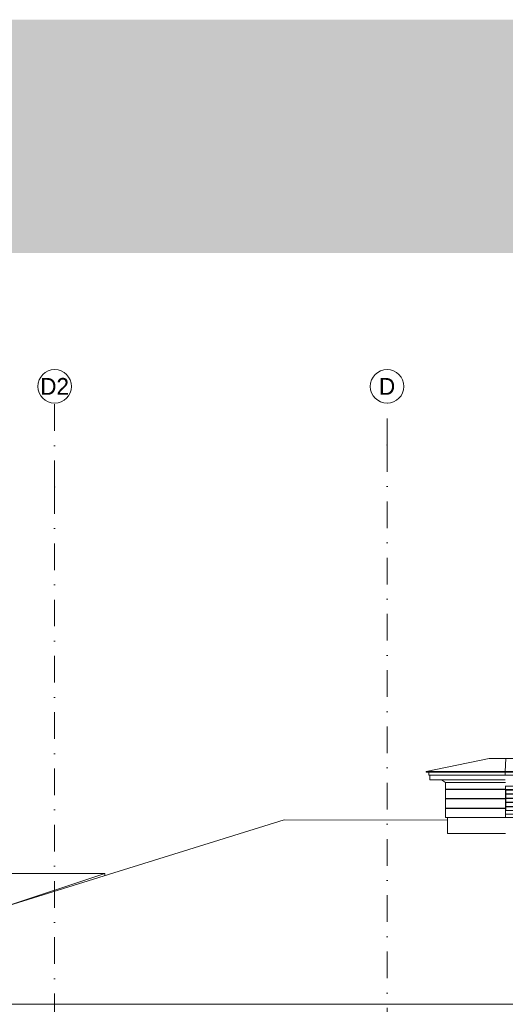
# Model space of a CAD drawing. Header units: millimetres. Extents: x -65 to 137875, y -1905 to 36930.
# Tile 148 of 151: x 58201 to 63986, y 25200 to 36930. Entities that reach past the tile are written whole.
import ezdxf
from ezdxf.enums import TextEntityAlignment as Align

# ---------------------------------------------------------------- set-up
doc = ezdxf.new("R2010")
doc.units = ezdxf.units.MM
doc.header["$MEASUREMENT"] = 0
doc.linetypes.add('Punkt katkend', pattern=[670.277762, 317.5, -176.388889, 0, -176.388874])
for name, color, linetype in [('00 2D joon.AR', 7, 'Continuous'), ('00 Teljed.AR', 7, 'Continuous'), ('1236 Katuslaed.VANA', 7, 'Continuous'), ('1249 Fassaadirestid.AR', 7, 'Continuous'), ('1267 Tuvipuur.AR', 7, 'Continuous')]:
    doc.layers.add(name, color=color, linetype=linetype)
doc.styles.add('GENERATED_STYLE_6', font='txt')

# ---------------------------------------------------------------- blocks, each defined once
blk = doc.blocks.new('Section Element_429_2', base_point=(-56954, 12361))
at = {"layer": '1236 Katuslaed.VANA', "color": 7, "linetype": 'Continuous', "lineweight": 13}
for p, q in [((53430, 26757), (52888, 26757)), ((52888, 26757), (52888, 26306)), ((59214, 26757), (56000, 26757)), ((58010, 26357), (59214, 26757)), ((59214, 26750), (59214, 26757)), ((59214, 26732), (59214, 26750)), ((52888, 26231), (52888, 26169)), ((52888, 26158), (57391, 26164)), ((52888, 26151), (52888, 26158)), ((52888, 26140), (52888, 26151)), ((52900, 26122), (52901, 26122)), ((52900, 26075), (52901, 26075))]:
    blk.add_line(p, q, dxfattribs=at)
blk = doc.blocks.new('Section Element_569_2', base_point=(-56954, 12361))
at = {"layer": '1236 Katuslaed.VANA', "color": 7, "linetype": 'Continuous', "lineweight": 13}
for p, q in [((61350, 27398), (54350, 25217)), ((63296, 27394), (61350, 27398)), ((65010, 26273), (65010, 26960)), ((54350, 25217), (54350, 25202)), ((54350, 25202), (65010, 25202)), ((54351, 25196), (54350, 25202)), ((54352, 25192), (54351, 25196)), ((54466, 24905), (54464, 24908))]:
    blk.add_line(p, q, dxfattribs=at)
blk = doc.blocks.new('Section Element_1981_2', base_point=(-56954, 12361))
at = {"layer": '1249 Fassaadirestid.AR', "color": 7, "linetype": 'Continuous', "lineweight": 13}
for p, q in [((63949, 27760), (63949, 27763)), ((63984, 27763), (63987, 27760)), ((66022, 27798), (63988, 27798)), ((63988, 27759), (64968, 27759)), ((63988, 27759), (63988, 27464)), ((63989, 27508), (63989, 27757)), ((64968, 27752), (63991, 27752)), ((63991, 27752), (63991, 27707)), ((63991, 27707), (64968, 27707)), ((64968, 27702), (63991, 27702)), ((63991, 27702), (63991, 27657)), ((64968, 27759), (65004, 27759)), ((64968, 27759), (64968, 27464)), ((64986, 27759), (64986, 27464)), ((65004, 27759), (65983, 27759)), ((65004, 27464), (65004, 27759)), ((65981, 27752), (65004, 27752)), ((65004, 27707), (65981, 27707)), ((65981, 27702), (65004, 27702)), ((65981, 27707), (65981, 27752)), ((65981, 27657), (65981, 27702)), ((66022, 27798), (65983, 27759)), ((65983, 27759), (65983, 27464)), ((63949, 27647), (63949, 27650)), ((63991, 27657), (64968, 27657)), ((64968, 27652), (63991, 27652)), ((63991, 27652), (63991, 27607)), ((63991, 27607), (64968, 27607)), ((64968, 27602), (63991, 27602)), ((63991, 27602), (63991, 27557)), ((65004, 27657), (65981, 27657)), ((65981, 27652), (65004, 27652)), ((65004, 27607), (65981, 27607)), ((65981, 27602), (65004, 27602)), ((65981, 27607), (65981, 27652)), ((65981, 27557), (65981, 27602)), ((63949, 27534), (63949, 27537)), ((63989, 27514), (63988, 27464)), ((63988, 27464), (65983, 27464)), ((63991, 27514), (63989, 27514)), ((63991, 27557), (64968, 27557)), ((64968, 27552), (63991, 27552)), ((63991, 27552), (63991, 27507)), ((63991, 27507), (64968, 27507)), ((65004, 27557), (65981, 27557)), ((65981, 27552), (65004, 27552)), ((65004, 27507), (65981, 27507)), ((65981, 27507), (65981, 27552)), ((65983, 27514), (65981, 27514)), ((65983, 27464), (66022, 27425)), ((66022, 27425), (63988, 27425))]:
    blk.add_line(p, q, dxfattribs=at)
blk = doc.blocks.new('Section Element_2111_2', base_point=(-56954, 12361))
at = {"layer": '1267 Tuvipuur.AR', "color": 7, "linetype": 'Continuous', "lineweight": 13}
for p, q in [((63986, 27965), (63986, 27929)), ((63986, 27929), (69131, 27929))]:
    blk.add_line(p, q, dxfattribs=at)
blk = doc.blocks.new('Section Element_2112_2', base_point=(-56954, 12361))
at = {"layer": '1267 Tuvipuur.AR', "color": 7, "linetype": 'Continuous', "lineweight": 13}
for p, q in [((63994, 28130), (63985, 27972)), ((63994, 28130), (69140, 28130)), ((63985, 27972), (63985, 27971)), ((63985, 27972), (69131, 27972)), ((63985, 27971), (63985, 27965)), ((69131, 27971), (63985, 27971)), ((63985, 27965), (69131, 27965))]:
    blk.add_line(p, q, dxfattribs=at)
blk = doc.blocks.new('Section Element_2116_2', base_point=(-56954, 12361))
at = {"layer": '1267 Tuvipuur.AR', "color": 7, "linetype": 'Continuous', "lineweight": 13}
for p, q in [((63988, 27575), (63988, 27472)), ((63988, 27473), (63988, 27575)), ((63296, 27424), (63296, 27234)), ((63988, 27233), (63296, 27234))]:
    blk.add_line(p, q, dxfattribs=at)
blk = doc.blocks.new('Section Element_2117_2', base_point=(-56954, 12361))
at = {"layer": '1267 Tuvipuur.AR', "color": 7, "linetype": 'Continuous', "lineweight": 13}
for p, q in [((63088, 27929), (63088, 27874)), ((63088, 27874), (63986, 27874))]:
    blk.add_line(p, q, dxfattribs=at)
blk = doc.blocks.new('Section Element_2118_2', base_point=(-56954, 12361))
at = {"layer": '1267 Tuvipuur.AR', "color": 7, "linetype": 'Continuous', "lineweight": 13}
for p, q in [((63226, 27874), (63273, 27844)), ((63273, 27844), (63273, 27763)), ((63273, 27844), (63988, 27844)), ((63988, 27804), (63988, 27763)), ((63273, 27763), (63988, 27763)), ((63273, 27760), (63273, 27650)), ((63273, 27760), (63988, 27760)), ((63282, 27763), (63282, 27760)), ((63988, 27760), (63988, 27650)), ((63988, 27650), (63988, 27757)), ((63988, 27753), (63988, 27755)), ((63988, 27753), (63988, 27753)), ((63988, 27753), (63988, 27753)), ((63988, 27753), (63988, 27749)), ((63273, 27650), (63988, 27650)), ((63273, 27647), (63273, 27537)), ((63273, 27647), (63988, 27647)), ((63282, 27650), (63282, 27647)), ((63988, 27647), (63988, 27650)), ((63988, 27647), (63988, 27537)), ((63988, 27537), (63988, 27647)), ((63988, 27640), (63988, 27642)), ((63988, 27640), (63988, 27640)), ((63988, 27640), (63988, 27640)), ((63988, 27640), (63988, 27636)), ((63273, 27537), (63988, 27537)), ((63273, 27534), (63273, 27424)), ((63273, 27534), (63988, 27534)), ((63282, 27537), (63282, 27534)), ((63988, 27534), (63988, 27537)), ((63988, 27534), (63988, 27424)), ((63988, 27471), (63988, 27534)), ((63988, 27527), (63988, 27529)), ((63988, 27527), (63988, 27527)), ((63988, 27527), (63988, 27527)), ((63988, 27527), (63988, 27523)), ((63273, 27424), (63988, 27424)), ((63988, 27424), (63988, 27429))]:
    blk.add_line(p, q, dxfattribs=at)
blk = doc.blocks.new('Section Element_2119_2', base_point=(-56954, 12361))
at = {"layer": '1267 Tuvipuur.AR', "color": 7, "linetype": 'Continuous', "lineweight": 13}
for p, q in [((63076, 27965), (63076, 27929)), ((63076, 27929), (63986, 27929))]:
    blk.add_line(p, q, dxfattribs=at)
blk = doc.blocks.new('Section Element_2120_2', base_point=(-56954, 12361))
at = {"layer": '1267 Tuvipuur.AR', "color": 7, "linetype": 'Continuous', "lineweight": 13}
for p, q in [((63794, 28130), (63043, 27972)), ((63794, 28130), (63994, 28130)), ((63043, 27972), (63043, 27971)), ((63043, 27972), (63985, 27972)), ((63043, 27971), (63045, 27965)), ((63985, 27971), (63043, 27971)), ((63045, 27965), (63985, 27965))]:
    blk.add_line(p, q, dxfattribs=at)
blk = doc.blocks.new('Standard grid marker[5]_2', base_point=(58617, 32361))
at = {"layer": '00 Teljed.AR', "color": 252, "linetype": 'Punkt katkend', "lineweight": 13, "true_color": 0x8c8d8c}
for q in [(58617, 32361), (58617, 7861)]:
    blk.add_line((58617, 31361), q, dxfattribs=at)
at = {"layer": '00 Teljed.AR', "color": 252, "linetype": 'Continuous', "lineweight": 13, "true_color": 0x8c8d8c}
blk.add_circle((58617, 32561), 200, dxfattribs=at)
at = {"layer": '00 Teljed.AR', "color": 252, "linetype": 'Punkt katkend', "lineweight": 13, "true_color": 0x8c8d8c}
blk.add_point((58617, 31361), dxfattribs=at)
blk.add_point((58617, 31361), dxfattribs=at)
at = {"layer": '00 Teljed.AR', "color": 252, "lineweight": 13, "true_color": 0x8c8d8c, "style": 'GENERATED_STYLE_6'}
for tag, p in [('AC_MarkerText_1_0', (58617, 32661)), ('AC_MarkerText_1_1', (58617, 6761))]:
    blk.add_attdef(tag, text='', height=200, rotation=360, dxfattribs=at).set_placement(p, align=Align.TOP_CENTER)
blk = doc.blocks.new('Standard grid marker[7]_2', base_point=(62578, 32361))
at = {"layer": '00 Teljed.AR', "color": 252, "linetype": 'Punkt katkend', "lineweight": 13, "true_color": 0x8c8d8c}
for q in [(62578, 32361), (62578, 7361)]:
    blk.add_line((62578, 31861), q, dxfattribs=at)
at = {"layer": '00 Teljed.AR', "color": 252, "linetype": 'Continuous', "lineweight": 13, "true_color": 0x8c8d8c}
blk.add_circle((62578, 32561), 200, dxfattribs=at)
at = {"layer": '00 Teljed.AR', "color": 252, "linetype": 'Punkt katkend', "lineweight": 13, "true_color": 0x8c8d8c}
blk.add_point((62578, 31861), dxfattribs=at)
blk.add_point((62578, 31861), dxfattribs=at)
at = {"layer": '00 Teljed.AR', "color": 252, "lineweight": 13, "true_color": 0x8c8d8c, "style": 'GENERATED_STYLE_6'}
for tag, p in [('AC_MarkerText_1_0', (62578, 32661)), ('AC_MarkerText_1_1', (62578, 6761))]:
    blk.add_attdef(tag, text='', height=200, rotation=360, dxfattribs=at).set_placement(p, align=Align.TOP_CENTER)

msp = doc.modelspace()

# ---------------------------------------------------------------- hatches: boundary and pattern name
at = {"layer": '00 2D joon.AR', "linetype": 'Continuous', "lineweight": 0, "true_color": 0xb1b1b1}
msp.add_hatch(color=253, dxfattribs=at).paths.add_polyline_path([(15546.9, 36930.1), (49668.9, 36930.1), (50476.9, 36930.1), (84736.4, 36930.1), (84901.5, 26037.7), (84922.3, 24666), (84901.5, 24672.5), (84901.5, 12452.1), (84358.5, 12452.1), (84358.5, 11357.1), (83274.2, 11357.1), (83273.3, 11423.1), (83145.4, 11423.5), (83137, 11429.1), (83132.7, 11432.8), (83129.2, 11437), (83126.4, 11441.8), (83124.5, 11447.1), (83123.5, 11452.5), (83123.6, 11455.3), (83123.6, 12991.5), (83119.9, 13014.2), (83112.8, 13034.5), (83101, 13055.9), (83086.4, 13073.7), (83068.9, 13088.6), (83049.1, 13100.3), (83027.6, 13108.4), (83009.8, 13111.7), (83001.2, 13114.8), (82993.5, 13119.3), (82986.8, 13124.9), (82980.8, 13132), (82976.3, 13140), (82973.2, 13148.2), (82971.7, 13157.1), (82971.7, 24173), (83503.5, 24173), (83503.5, 25325.2), (82807.1, 25325.2), (76241, 27371.5), (75436.6, 27372.9), (75436.6, 34152.6), (50471.3, 34152.6), (50455, 26156.4), (50400.3, 26145.9), (50400.6, 26048.9), (50379.9, 26027.6), (50379.4, 26024.1), (50381.1, 26021.2), (50384.2, 26020), (50436.2, 26020), (50436.2, 25992.7), (50497.5, 25992.7), (50497.5, 25886.6), (50689.3, 25886.9), (50688.8, 25812.6), (50805.5, 25812.6), (50805.5, 25781.2), (50886.1, 25781.2), (50885.1, 25506.3), (50805.4, 25506.3), (50805.7, 25378.1), (50714.6, 25377.3), (50714.6, 24821.9), (50735.6, 24811.6), (50769.5, 24807.2), (50802.4, 24803.6), (50802.4, 22846.3), (50712.6, 22846.3), (50713.6, 22079.8), (50787.8, 22079.8), (50787.4, 19213.4), (50712.6, 19213.4), (50712.2, 18437.5), (50795.9, 18437.5), (50795.9, 15549), (50712.6, 15549), (50713, 14770.6), (50793.6, 14770.6), (50793.6, 13694.2), (50712.6, 13693.5), (50711.8, 13231.4), (50646.8, 13231.8), (50647, 12981.4), (49384.2, 12981.4), (49384.2, 22991.4), (49244, 22991.4), (49244, 12981.4), (46285.1, 12981.4), (46285.1, 22991.4), (46145.1, 22991.4), (46145.1, 12981.4), (43186.2, 12981.4), (43186.2, 22991.4), (43046.2, 22991.4), (43046.2, 12981.4), (40087.7, 12981.4), (40087.7, 20303.3), (40568.1, 20430.4), (40568.1, 20740.8), (40087.7, 21452.9), (40087.7, 22991.4), (39947.3, 22991.4), (39947.3, 21660.9), (39000.3, 23064.7), (39031.3, 23071.4), (39176.7, 23011.9), (39230.5, 22932.1), (39233.7, 22929.4), (39237.8, 22930.1), (39240, 22933.8), (39248.7, 23018.9), (38189.9, 24588.5), (37974.6, 24677.9), (37955.9, 24673.8), (37896.2, 24702.1), (28316.9, 24827.5), (26583.7, 22551.7), (26496.4, 22543.1), (26496.7, 22442.6), (26498.3, 22443.6), (25542, 21234.2), (25454.7, 21225.5), (25455, 21125), (25456.3, 21125.7), (23979.5, 19257.8), (23892.1, 19249.1), (23892.4, 19148.7), (23893.9, 19149.5), (21675.7, 16344.9), (21675.7, 15966.8), (23803.3, 15966.4), (23803.3, 12341.4), (23562.2, 12341.4), (22507.1, 11821.4), (15546.9, 11820.8)])

# ---------------------------------------------------------------- block references
at = {"layer": '00 Teljed.AR', "color": 7, "linetype": 'Continuous', "lineweight": 13}
ref = msp.add_blockref('Standard grid marker[5]_2', (58617.3, 32361.4), dxfattribs=at)
ref.add_attrib('AC_MarkerText_1', 'D2', dxfattribs={"color": 252, "lineweight": 13, "true_color": 0x8c8d8c, "height": 200, "rotation": 360, "style": 'GENERATED_STYLE_6'}).set_placement((58617.3, 32661.4), align=Align.TOP_CENTER)
ref = msp.add_blockref('Standard grid marker[7]_2', (62577.6, 32361.4), dxfattribs=at)
ref.add_attrib('AC_MarkerText_1', 'D', dxfattribs={"color": 252, "lineweight": 13, "true_color": 0x8c8d8c, "height": 200, "rotation": 360, "style": 'GENERATED_STYLE_6'}).set_placement((62577.6, 32661.4), align=Align.TOP_CENTER)
at = {"layer": '1236 Katuslaed.VANA', "lineweight": 0}
for name in ['Section Element_569_2', 'Section Element_429_2']:
    msp.add_blockref(name, (-56954.2, 12361.4), dxfattribs=at)
at = {"layer": '1249 Fassaadirestid.AR', "lineweight": 0}
msp.add_blockref('Section Element_1981_2', (-56954.2, 12361.4), dxfattribs=at)
at = {"layer": '1267 Tuvipuur.AR', "lineweight": 0}
for name in ['Section Element_2120_2', 'Section Element_2112_2', 'Section Element_2119_2', 'Section Element_2117_2', 'Section Element_2111_2', 'Section Element_2118_2', 'Section Element_2116_2']:
    msp.add_blockref(name, (-56954.2, 12361.4), dxfattribs=at)

doc.saveas('drawing.dxf')
